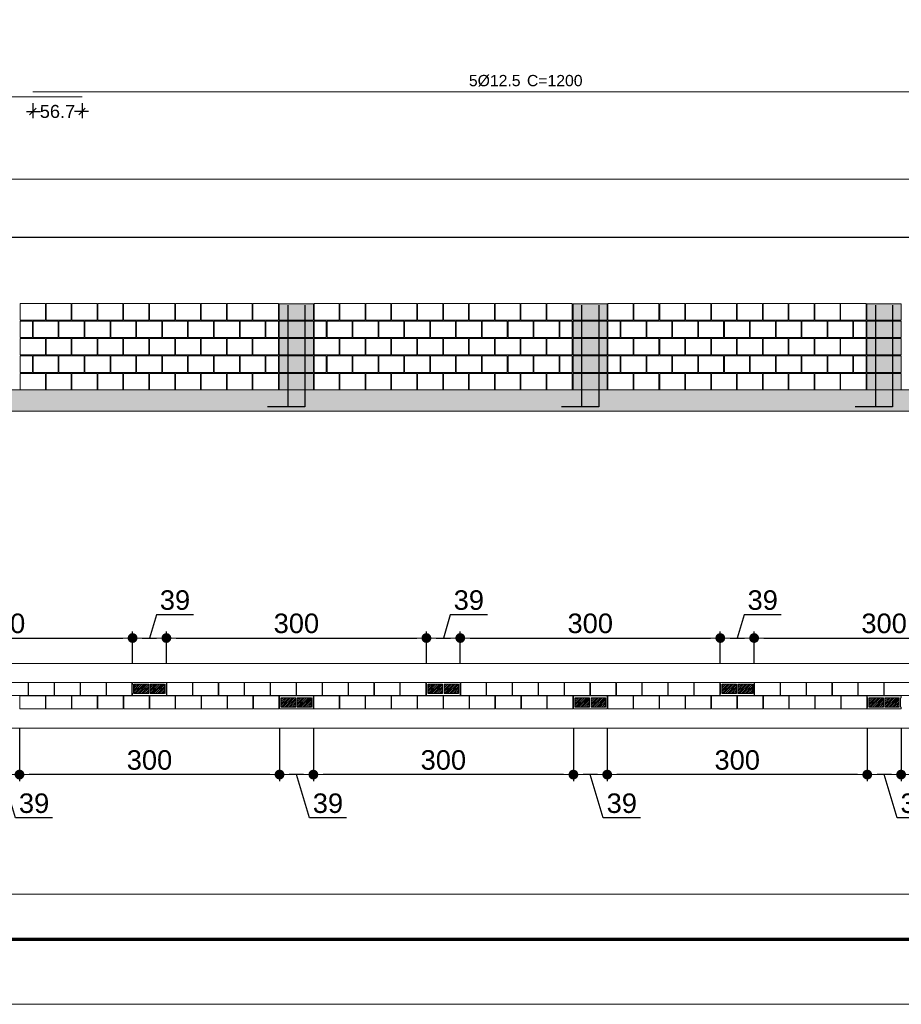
# Model space of a CAD drawing. Header units: millimetres. Extents: x 83 to 471, y -739 to 93.
# Tile 5 of 185: x 128 to 141, y -734 to -719. Entities that reach past the tile are written whole.
import ezdxf
from ezdxf.enums import TextEntityAlignment as Align

# ---------------------------------------------------------------- set-up
doc = ezdxf.new("R2010")
doc.units = ezdxf.units.MM
for name, color, linetype, lineweight in [('.', 7, 'Continuous', 5), ('__MAGNUS.Cota', 30, 'Continuous', 9), ('__MAGNUS.Margem', 7, 'Continuous', 70), ('__MAGNUS.Selo', 7, 'Continuous', 30), ('ALVEOLOS', 7, 'Continuous', 9), ('ARM_LONGITUDINAL_Ø12_5', 7, 'Continuous', 9), ('COTAS', 250, 'Continuous', 5), ('ELE_COT_COT_ARM', 7, 'Continuous', 9), ('ELE_COT_COT_EST', 7, 'Continuous', 9), ('MEIA_PECA', 7, 'Continuous', 0), ('PECA_COMPLETA', 7, 'Continuous', 0), ('PECA_DE_PREENCHIMENTO', 7, 'Continuous', 0), ('POR_ARM_LONG_ARM_TEXTOS', 7, 'Continuous', 9), ('POR_ARM_LONG_TXT_COMP', 7, 'Continuous', 9), ('PREEN_ALVEOLOS', 7, 'Continuous', 9), ('ROTULOS_VERTICAIS', 7, 'Continuous', 9), ('VIG_FACES', 186, 'Continuous', 9)]:
    doc.layers.add(name, color=color, linetype=linetype, lineweight=lineweight)
doc.styles.add('Arial', font='arial.ttf')
doc.styles.add('Arial Narrow', font='ARIALN.TTF')
doc.dimstyles.new('Copy of UM_75.000000', dxfattribs={"dimtxt": 0.3, "dimasz": 0.15, "dimexe": 0.1, "dimexo": 0.3, "dimgap": 0.07, "dimtad": 1, "dimdec": 0, "dimlfac": 75, "dimzin": 0, "dimdsep": 46, "dimtxsty": 'Arial', "dimblk": 'DOT', "dimcen": 0.09, "dimdle": 0.1, "dimclrd": 30, "dimclre": 30, "dimclrt": 7, "dimadec": 1, "dimazin": 2, "dimtfac": 1, "dimtdec": 0, "dimtofl": 0, "dimtmove": 0, "dimatfit": 3, "dimldrblk": 'DOT', "dimfxl": 1, "dimtolj": 1, "dimarcsym": 0})
doc.dimstyles.new('cype_oblique', dxfattribs={"dimtxt": 0.2, "dimasz": 0.1, "dimexe": 0.1, "dimexo": 0.1, "dimgap": 0, "dimtad": 0, "dimdec": 0, "dimlfac": 30, "dimzin": 0, "dimdsep": 46, "dimtxsty": 'Arial', "dimblk1": 'OBLIQUE', "dimblk2": 'OBLIQUE', "dimsah": 1, "dimcen": 0.09, "dimdle": 0.1, "dimadec": 0, "dimazin": 0, "dimtfac": 1, "dimtdec": 0, "dimtofl": 0, "dimtmove": 2, "dimatfit": 3, "dimfxl": 1, "dimtolj": 1, "dimtzin": 0, "dimarcsym": 0})

# ---------------------------------------------------------------- blocks, each defined once
blk = doc.blocks.new('*U1867')
at = {"layer": '__MAGNUS.Margem', "linetype": 'Continuous'}
blk.add_line((-980.92, -2.28), (173.08, -2.28), dxfattribs=at)
at = {"layer": '__MAGNUS.Margem', "lineweight": 9}
blk.add_line((-1005.92, -12.28), (183.08, -12.28), dxfattribs=at)
at = {"layer": '__MAGNUS.Selo', "style": 'Arial Narrow', "width": 1}
for tag, height, p in [('PROPRIETÁRIO', 3.4, (17.21, 48.91)), ('EDIFICAÇÃORESIDENCIAL', 3.4, (17.21, 40.61)), ('ESTRUTURAL', 3.4, (17.8, 20.69)), ('ANTEPROJETO', 2.43, (111.69, 13.5)), ('ARQ01/01', 5.5, (139.44, 9.5)), ('INDICADA', 2.43, (111.53, 8))]:
    blk.add_attdef(tag, text='', height=height, dxfattribs=at).set_placement(p, align=Align.MIDDLE_LEFT)
at = {"layer": '__MAGNUS.Selo', "lineweight": 30, "flags": 104}
for tag, p in [('ENDEREÇODAOBRA', (17.21, 33.54)), ('ENDEREÇODAOBRA', (17.21, 27.87)), ('TÍTULO', (17.21, 10.8))]:
    blk.add_attdef(tag, text='', height=3.4, dxfattribs=at).set_placement(p, align=Align.MIDDLE_LEFT)
blk = doc.blocks.new('blocoss50')
at = {"layer": 'MEIA_PECA'}
for points in [[(-0.467, -0.268), (-0.467, -0.521), (-0.274, -0.521), (-0.274, -0.268), (-0.467, -0.268)], [(-0.467, -0.804), (-0.467, -1.057), (-0.274, -1.057), (-0.274, -0.804), (-0.467, -0.804)]]:
    blk.add_lwpolyline(points, close=True, dxfattribs=at)
at = {"layer": 'PECA_COMPLETA'}
for points in [[(-4.243, 0), (-4.243, -0.253), (-3.857, -0.253), (-3.857, 0), (-4.243, 0)], [(-3.846, 0), (-3.846, -0.253), (-3.459, -0.253), (-3.459, 0), (-3.846, 0)], [(-3.448, 0), (-3.448, -0.253), (-3.062, -0.253), (-3.062, 0), (-3.448, 0)], [(-3.051, 0), (-3.051, -0.253), (-2.664, -0.253), (-2.664, 0), (-3.051, 0)], [(-2.653, 0), (-2.653, -0.253), (-2.266, -0.253), (-2.266, 0), (-2.653, 0)], [(-2.256, 0), (-2.256, -0.253), (-1.869, -0.253), (-1.869, 0), (-2.256, 0)], [(-1.858, 0), (-1.858, -0.253), (-1.471, -0.253), (-1.471, 0), (-1.858, 0)], [(-1.461, 0), (-1.461, -0.253), (-1.074, -0.253), (-1.074, 0), (-1.461, 0)], [(-1.063, 0), (-1.063, -0.253), (-0.676, -0.253), (-0.676, 0), (-1.063, 0)], [(-0.666, 0), (-0.666, -0.253), (-0.274, -0.253), (-0.274, 0), (-0.666, 0)], [(-4.243, -0.268), (-4.243, -0.521), (-4.055, -0.521), (-4.055, -0.268)], [(-4.044, -0.268), (-4.044, -0.521), (-3.658, -0.521), (-3.658, -0.268), (-4.044, -0.268)], [(-3.647, -0.268), (-3.647, -0.521), (-3.26, -0.521), (-3.26, -0.268), (-3.647, -0.268)], [(-3.249, -0.268), (-3.249, -0.521), (-2.863, -0.521), (-2.863, -0.268), (-3.249, -0.268)], [(-2.852, -0.268), (-2.852, -0.521), (-2.465, -0.521), (-2.465, -0.268), (-2.852, -0.268)], [(-2.454, -0.268), (-2.454, -0.521), (-2.068, -0.521), (-2.068, -0.268), (-2.454, -0.268)], [(-2.057, -0.268), (-2.057, -0.521), (-1.67, -0.521), (-1.67, -0.268), (-2.057, -0.268)], [(-1.659, -0.268), (-1.659, -0.521), (-1.273, -0.521), (-1.273, -0.268), (-1.659, -0.268)], [(-1.262, -0.268), (-1.262, -0.521), (-0.875, -0.521), (-0.875, -0.268), (-1.262, -0.268)], [(-0.864, -0.268), (-0.864, -0.521), (-0.478, -0.521), (-0.478, -0.268), (-0.864, -0.268)], [(-4.243, -0.536), (-4.243, -0.789), (-3.857, -0.789), (-3.857, -0.536), (-4.243, -0.536)], [(-3.846, -0.536), (-3.846, -0.789), (-3.459, -0.789), (-3.459, -0.536), (-3.846, -0.536)], [(-3.448, -0.536), (-3.448, -0.789), (-3.062, -0.789), (-3.062, -0.536), (-3.448, -0.536)], [(-3.051, -0.536), (-3.051, -0.789), (-2.664, -0.789), (-2.664, -0.536), (-3.051, -0.536)], [(-2.653, -0.536), (-2.653, -0.789), (-2.266, -0.789), (-2.266, -0.536), (-2.653, -0.536)], [(-2.256, -0.536), (-2.256, -0.789), (-1.869, -0.789), (-1.869, -0.536), (-2.256, -0.536)], [(-1.858, -0.536), (-1.858, -0.789), (-1.471, -0.789), (-1.471, -0.536), (-1.858, -0.536)], [(-1.461, -0.536), (-1.461, -0.789), (-1.074, -0.789), (-1.074, -0.536), (-1.461, -0.536)], [(-1.063, -0.536), (-1.063, -0.789), (-0.676, -0.789), (-0.676, -0.536), (-1.063, -0.536)], [(-0.666, -0.536), (-0.666, -0.789), (-0.274, -0.789), (-0.274, -0.536), (-0.666, -0.536)], [(-4.243, -0.804), (-4.243, -1.057), (-4.055, -1.057), (-4.055, -0.804)], [(-4.044, -0.804), (-4.044, -1.057), (-3.658, -1.057), (-3.658, -0.804), (-4.044, -0.804)], [(-3.647, -0.804), (-3.647, -1.057), (-3.26, -1.057), (-3.26, -0.804), (-3.647, -0.804)], [(-3.249, -0.804), (-3.249, -1.057), (-2.863, -1.057), (-2.863, -0.804), (-3.249, -0.804)], [(-2.852, -0.804), (-2.852, -1.057), (-2.465, -1.057), (-2.465, -0.804), (-2.852, -0.804)], [(-2.454, -0.804), (-2.454, -1.057), (-2.068, -1.057), (-2.068, -0.804), (-2.454, -0.804)], [(-2.057, -0.804), (-2.057, -1.057), (-1.67, -1.057), (-1.67, -0.804), (-2.057, -0.804)], [(-1.659, -0.804), (-1.659, -1.057), (-1.273, -1.057), (-1.273, -0.804), (-1.659, -0.804)], [(-1.262, -0.804), (-1.262, -1.057), (-0.875, -1.057), (-0.875, -0.804), (-1.262, -0.804)], [(-0.864, -0.804), (-0.864, -1.057), (-0.478, -1.057), (-0.478, -0.804), (-0.864, -0.804)], [(-4.243, -1.072), (-4.243, -1.325), (-3.857, -1.325), (-3.857, -1.072), (-4.243, -1.072)], [(-3.846, -1.072), (-3.846, -1.325), (-3.459, -1.325), (-3.459, -1.072), (-3.846, -1.072)], [(-3.448, -1.072), (-3.448, -1.325), (-3.062, -1.325), (-3.062, -1.072), (-3.448, -1.072)], [(-3.051, -1.072), (-3.051, -1.325), (-2.664, -1.325), (-2.664, -1.072), (-3.051, -1.072)], [(-2.653, -1.072), (-2.653, -1.325), (-2.266, -1.325), (-2.266, -1.072), (-2.653, -1.072)], [(-2.256, -1.072), (-2.256, -1.325), (-1.869, -1.325), (-1.869, -1.072), (-2.256, -1.072)], [(-1.858, -1.072), (-1.858, -1.325), (-1.471, -1.325), (-1.471, -1.072), (-1.858, -1.072)], [(-1.461, -1.072), (-1.461, -1.325), (-1.074, -1.325), (-1.074, -1.072), (-1.461, -1.072)], [(-1.063, -1.072), (-1.063, -1.325), (-0.676, -1.325), (-0.676, -1.072), (-1.063, -1.072)], [(-0.666, -1.072), (-0.666, -1.325), (-0.274, -1.325), (-0.274, -1.072), (-0.666, -1.072)]]:
    blk.add_lwpolyline(points, close=True, dxfattribs=at)
blk = doc.blocks.new('prumada')
at = {"layer": '.'}
h = blk.add_hatch(dxfattribs=at)
h.set_pattern_fill('ANSI31', color=256)
h.paths.add_polyline_path([(-0.525, 0.789), (-0.525, 0.536), (0, 0.536), (0, 0.789), (-0.525, 0.789), (-0.525, 0.789)])
h.paths.add_polyline_path([(-0.525, 1.057), (-0.525, 0.804), (0, 0.804), (0, 1.057), (-0.525, 1.057), (-0.525, 1.057)])
h.paths.add_polyline_path([(-0.525, 0.521), (-0.525, 0.268), (0, 0.268), (0, 0.521), (-0.525, 0.521), (-0.525, 0.521)])
h.paths.add_polyline_path([(-0.525, 0.253), (-0.525, 0), (0, 0), (0, 0.253), (-0.525, 0.253), (-0.525, 0.253)])
h.paths.add_polyline_path([(-0.525, 1.325), (-0.525, 1.072), (0, 1.072), (0, 1.325), (-0.525, 1.325), (-0.525, 1.325)])
h = blk.add_hatch(color=254, dxfattribs=at)
h.dxf.hatch_style = 1
h.paths.add_polyline_path([(-0.525, 0.789), (-0.525, 0.536), (0, 0.536), (0, 0.789), (-0.525, 0.789), (-0.525, 0.789)])
h.paths.add_polyline_path([(-0.525, 1.057), (-0.525, 0.804), (0, 0.804), (0, 1.057), (-0.525, 1.057), (-0.525, 1.057)])
h.paths.add_polyline_path([(-0.525, 0.521), (-0.525, 0.268), (0, 0.268), (0, 0.521), (-0.525, 0.521), (-0.525, 0.521)])
h.paths.add_polyline_path([(-0.525, 0.253), (-0.525, 0), (0, 0), (0, 0.253), (-0.525, 0.253), (-0.525, 0.253)])
h.paths.add_polyline_path([(-0.525, 1.325), (-0.525, 1.072), (0, 1.072), (0, 1.325), (-0.525, 1.325), (-0.525, 1.325)])
for points in [[(-0.394, 1.3), (-0.394, -0.26), (-0.705, -0.26)], [(-0.131, 1.3), (-0.131, -0.26), (-0.442, -0.26)]]:
    blk.add_lwpolyline(points)
at = {"layer": 'PECA_COMPLETA'}
for points in [[(-0.525, 1.325), (-0.525, 1.072), (0, 1.072), (0, 1.325), (-0.525, 1.325)], [(-0.525, 1.057), (-0.525, 0.804), (0, 0.804), (0, 1.057), (-0.525, 1.057)], [(-0.525, 0.789), (-0.525, 0.536), (0, 0.536), (0, 0.789), (-0.525, 0.789)], [(-0.525, 0.521), (-0.525, 0.268), (0, 0.268), (0, 0.521), (-0.525, 0.521)], [(-0.525, 0.253), (-0.525, 0), (0, 0), (0, 0.253), (-0.525, 0.253)]]:
    blk.add_lwpolyline(points, close=True, dxfattribs=at)
blk = doc.blocks.new('bloco 8 furos')
at = {"layer": 'PECA_COMPLETA'}
blk.add_lwpolyline([(0, 0.1), (0.392, 0.1), (0.392, -0.1), (0, -0.1)], close=True, dxfattribs=at)
blk = doc.blocks.new('*U4026')
blk.add_blockref('bloco 8 furos', (-0.196, 0))
blk = doc.blocks.new('*U4025')
at = {"color": 0, "linetype": 'ByBlock', "lineweight": -2, "transparency": 16777216}
for p in [(-3.589, 0), (-3.19, 0), (-2.792, 0), (-2.393, 0), (-1.994, 0), (-1.595, 0), (-1.196, 0), (-0.798, 0), (-0.399, 0), (0, 0)]:
    blk.add_blockref('*U4026', p, dxfattribs=at)
blk = doc.blocks.new('ghghghhfghfgh')
at = {"layer": 'ROTULOS_VERTICAIS'}
h = blk.add_hatch(color=256, dxfattribs=at)
edge = h.paths.add_edge_path(flags=0)
edge.add_arc((-0.438, -0.1), 0.0133, 0, 360)
h = blk.add_hatch(color=256, dxfattribs=at)
edge = h.paths.add_edge_path(flags=0)
edge.add_arc((-0.326, -0.1), 0.0133, 0, 360)
h = blk.add_hatch(color=256, dxfattribs=at)
edge = h.paths.add_edge_path(flags=0)
edge.add_arc((-0.194, -0.1), 0.0133, 0, 360)
h = blk.add_hatch(color=256, dxfattribs=at)
edge = h.paths.add_edge_path(flags=0)
edge.add_arc((-0.082, -0.1), 0.0133, 0, 360)
at = {"layer": 'ALVEOLOS'}
for p, q in [((-0.52, 0), (0, 0)), ((0, -0.2), (-0.52, -0.2))]:
    blk.add_line(p, q, dxfattribs=at)
for points in [[(-0.52, 0), (-0.52, -0.027), (-0.513, -0.027), (-0.513, -0.173)], [(0, 0), (0, -0.027), (-0.007, -0.027), (-0.007, -0.173)], [(-0.52, -0.2), (-0.52, -0.173), (-0.513, -0.173)], [(0, -0.2), (0, -0.173), (-0.007, -0.173)]]:
    blk.add_lwpolyline(points, dxfattribs=at)
for points in [[(-0.493, -0.173), (-0.271, -0.173), (-0.271, -0.027), (-0.493, -0.027)], [(-0.249, -0.173), (-0.027, -0.173), (-0.027, -0.027), (-0.249, -0.027)]]:
    blk.add_lwpolyline(points, close=True, dxfattribs=at)
at = {"layer": 'PREEN_ALVEOLOS'}
for p, q in [((-0.493, -0.142), (-0.378, -0.027)), ((-0.493, -0.086), (-0.434, -0.027)), ((-0.493, -0.029), (-0.491, -0.027)), ((-0.493, -0.057), (-0.463, -0.027)), ((-0.493, -0.114), (-0.406, -0.027)), ((-0.493, -0.171), (-0.349, -0.027)), ((-0.468, -0.173), (-0.321, -0.027)), ((-0.44, -0.173), (-0.293, -0.027)), ((-0.411, -0.173), (-0.271, -0.033)), ((-0.383, -0.173), (-0.271, -0.061)), ((-0.355, -0.173), (-0.271, -0.089)), ((-0.326, -0.173), (-0.271, -0.118)), ((-0.298, -0.173), (-0.271, -0.146)), ((-0.249, -0.142), (-0.134, -0.027)), ((-0.249, -0.086), (-0.19, -0.027)), ((-0.249, -0.029), (-0.247, -0.027)), ((-0.249, -0.057), (-0.219, -0.027)), ((-0.249, -0.114), (-0.162, -0.027)), ((-0.249, -0.171), (-0.105, -0.027)), ((-0.224, -0.173), (-0.077, -0.027)), ((-0.196, -0.173), (-0.049, -0.027)), ((-0.167, -0.173), (-0.027, -0.033)), ((-0.139, -0.173), (-0.027, -0.061)), ((-0.111, -0.173), (-0.027, -0.089)), ((-0.082, -0.173), (-0.027, -0.118)), ((-0.054, -0.173), (-0.027, -0.146))]:
    blk.add_line(p, q, dxfattribs=at)
at = {"layer": 'ROTULOS_VERTICAIS'}
for centre in [(-0.438, -0.1), (-0.326, -0.1), (-0.194, -0.1), (-0.082, -0.1)]:
    blk.add_circle(centre, 0.0133, dxfattribs=at)
blk = doc.blocks.new('*U4028')
blk.add_blockref('bloco 8 furos', (-0.196, 0))
blk = doc.blocks.new('*U4027')
at = {"color": 0, "linetype": 'ByBlock', "lineweight": -2, "transparency": 16777216}
for p in [(-3.589, 0), (-3.19, 0), (-2.792, 0), (-2.393, 0), (-1.994, 0), (-1.595, 0), (-1.196, 0), (-0.798, 0), (-0.399, 0), (0, 0)]:
    blk.add_blockref('*U4028', p, dxfattribs=at)
blk = doc.blocks.new('*U4030')
blk.add_blockref('bloco 8 furos', (-0.196, 0))
blk = doc.blocks.new('*U4029')
at = {"color": 0, "linetype": 'ByBlock', "lineweight": -2, "transparency": 16777216}
for p in [(-3.589, 0), (-3.19, 0), (-2.792, 0), (-2.393, 0), (-1.994, 0), (-1.595, 0), (-1.196, 0), (-0.798, 0), (-0.399, 0), (0, 0)]:
    blk.add_blockref('*U4030', p, dxfattribs=at)
blk = doc.blocks.new('*U4032')
blk.add_blockref('bloco 8 furos', (-0.196, 0))
blk = doc.blocks.new('*U4031')
at = {"color": 0, "linetype": 'ByBlock', "lineweight": -2, "transparency": 16777216}
for p in [(-3.589, 0), (-3.19, 0), (-2.792, 0), (-2.393, 0), (-1.994, 0), (-1.595, 0), (-1.196, 0), (-0.798, 0), (-0.399, 0), (0, 0)]:
    blk.add_blockref('*U4032', p, dxfattribs=at)
blk = doc.blocks.new('_DOT')
at = {"layer": '__MAGNUS.Cota', "linetype": 'ByBlock'}
blk.add_line((-0.5, 0), (-1, 0), dxfattribs=at)
at = {"layer": '__MAGNUS.Cota', "linetype": 'ByBlock', "const_width": 0.5}
blk.add_lwpolyline([(-0.25, 0, 1), (0.25, 0, 1)], format="xyb", close=True, dxfattribs=at)
blk = doc.blocks.new('*D4056')
at = {"layer": 'COTAS', "color": 30, "lineweight": -2}
for p, q in [((141.255, -729.504), (141.255, -730.314)), ((145.252, -729.504), (145.252, -730.314)), ((145.102, -730.214), (141.405, -730.214))]:
    blk.add_line(p, q, dxfattribs=at)
at = {"layer": 'Defpoints', "color": 0}
for p in [(141.255, -729.204), (145.252, -729.204), (141.255, -730.214)]:
    blk.add_point(p, dxfattribs=at)
at = {"layer": 'COTAS', "color": 30, "linetype": 'ByBlock', "lineweight": -2, "xscale": 0.15, "yscale": 0.15, "zscale": 0.15, "rotation": 180}
blk.add_blockref('_DOT', (141.255, -730.214), dxfattribs=at)
at = {"layer": 'COTAS', "color": 30, "linetype": 'ByBlock', "lineweight": -2, "xscale": 0.15, "yscale": 0.15, "zscale": 0.15}
blk.add_blockref('_DOT', (145.252, -730.214), dxfattribs=at)
at = {"layer": 'COTAS', "color": 7, "insert": (143.253, -729.991), "char_height": 0.3, "attachment_point": 5, "style": 'Arial'}
blk.add_mtext('\\A1;300', dxfattribs=at)
blk = doc.blocks.new('*D4057')
at = {"layer": 'COTAS', "color": 30, "lineweight": -2}
for p, q in [((140.735, -729.504), (140.735, -730.314)), ((141.255, -729.504), (141.255, -730.314)), ((141.105, -730.214), (140.885, -730.214)), ((141.194, -730.879), (140.995, -730.214)), ((141.764, -730.879), (141.194, -730.879))]:
    blk.add_line(p, q, dxfattribs=at)
at = {"layer": 'Defpoints', "color": 0}
for p in [(140.735, -729.204), (141.255, -729.204), (140.735, -730.214)]:
    blk.add_point(p, dxfattribs=at)
at = {"layer": 'COTAS', "color": 30, "linetype": 'ByBlock', "lineweight": -2, "xscale": 0.15, "yscale": 0.15, "zscale": 0.15, "rotation": 180}
blk.add_blockref('_DOT', (140.735, -730.214), dxfattribs=at)
at = {"layer": 'COTAS', "color": 30, "linetype": 'ByBlock', "lineweight": -2, "xscale": 0.15, "yscale": 0.15, "zscale": 0.15}
blk.add_blockref('_DOT', (141.255, -730.214), dxfattribs=at)
at = {"layer": 'COTAS', "color": 7, "insert": (141.479, -730.656), "char_height": 0.3, "attachment_point": 5, "style": 'Arial'}
blk.add_mtext('\\A1;39', dxfattribs=at)
blk = doc.blocks.new('*D4058')
at = {"layer": 'COTAS', "color": 30, "lineweight": -2}
for p, q in [((136.738, -729.504), (136.738, -730.314)), ((140.735, -729.504), (140.735, -730.314)), ((140.585, -730.214), (136.888, -730.214))]:
    blk.add_line(p, q, dxfattribs=at)
at = {"layer": 'Defpoints', "color": 0}
for p in [(136.738, -729.204), (140.735, -729.204), (136.738, -730.214)]:
    blk.add_point(p, dxfattribs=at)
at = {"layer": 'COTAS', "color": 30, "linetype": 'ByBlock', "lineweight": -2, "xscale": 0.15, "yscale": 0.15, "zscale": 0.15, "rotation": 180}
blk.add_blockref('_DOT', (136.738, -730.214), dxfattribs=at)
at = {"layer": 'COTAS', "color": 30, "linetype": 'ByBlock', "lineweight": -2, "xscale": 0.15, "yscale": 0.15, "zscale": 0.15}
blk.add_blockref('_DOT', (140.735, -730.214), dxfattribs=at)
at = {"layer": 'COTAS', "color": 7, "insert": (138.736, -729.991), "char_height": 0.3, "attachment_point": 5, "style": 'Arial'}
blk.add_mtext('\\A1;300', dxfattribs=at)
blk = doc.blocks.new('*D4060')
at = {"layer": 'COTAS', "color": 30, "lineweight": -2}
for p, q in [((136.218, -729.504), (136.218, -730.314)), ((136.738, -729.504), (136.738, -730.314)), ((136.588, -730.214), (136.368, -730.214)), ((136.677, -730.879), (136.478, -730.214)), ((137.247, -730.879), (136.677, -730.879))]:
    blk.add_line(p, q, dxfattribs=at)
at = {"layer": 'Defpoints', "color": 0}
for p in [(136.218, -729.204), (136.738, -729.204), (136.218, -730.214)]:
    blk.add_point(p, dxfattribs=at)
at = {"layer": 'COTAS', "color": 30, "linetype": 'ByBlock', "lineweight": -2, "xscale": 0.15, "yscale": 0.15, "zscale": 0.15, "rotation": 180}
blk.add_blockref('_DOT', (136.218, -730.214), dxfattribs=at)
at = {"layer": 'COTAS', "color": 30, "linetype": 'ByBlock', "lineweight": -2, "xscale": 0.15, "yscale": 0.15, "zscale": 0.15}
blk.add_blockref('_DOT', (136.738, -730.214), dxfattribs=at)
at = {"layer": 'COTAS', "color": 7, "insert": (136.962, -730.656), "char_height": 0.3, "attachment_point": 5, "style": 'Arial'}
blk.add_mtext('\\A1;39', dxfattribs=at)
blk = doc.blocks.new('*D4061')
at = {"layer": 'COTAS', "color": 30, "lineweight": -2}
for p, q in [((132.221, -729.504), (132.221, -730.314)), ((136.218, -729.504), (136.218, -730.314)), ((136.068, -730.214), (132.371, -730.214))]:
    blk.add_line(p, q, dxfattribs=at)
at = {"layer": 'Defpoints', "color": 0}
for p in [(132.221, -729.204), (136.218, -729.204), (132.221, -730.214)]:
    blk.add_point(p, dxfattribs=at)
at = {"layer": 'COTAS', "color": 30, "linetype": 'ByBlock', "lineweight": -2, "xscale": 0.15, "yscale": 0.15, "zscale": 0.15, "rotation": 180}
blk.add_blockref('_DOT', (132.221, -730.214), dxfattribs=at)
at = {"layer": 'COTAS', "color": 30, "linetype": 'ByBlock', "lineweight": -2, "xscale": 0.15, "yscale": 0.15, "zscale": 0.15}
blk.add_blockref('_DOT', (136.218, -730.214), dxfattribs=at)
at = {"layer": 'COTAS', "color": 7, "insert": (134.219, -729.991), "char_height": 0.3, "attachment_point": 5, "style": 'Arial'}
blk.add_mtext('\\A1;300', dxfattribs=at)
blk = doc.blocks.new('*D4062')
at = {"layer": 'COTAS', "color": 30, "lineweight": -2}
for p, q in [((131.701, -729.504), (131.701, -730.314)), ((132.221, -729.504), (132.221, -730.314)), ((132.071, -730.214), (131.851, -730.214)), ((132.16, -730.879), (131.961, -730.214)), ((132.73, -730.879), (132.16, -730.879))]:
    blk.add_line(p, q, dxfattribs=at)
at = {"layer": 'Defpoints', "color": 0}
for p in [(131.701, -729.204), (132.221, -729.204), (131.701, -730.214)]:
    blk.add_point(p, dxfattribs=at)
at = {"layer": 'COTAS', "color": 30, "linetype": 'ByBlock', "lineweight": -2, "xscale": 0.15, "yscale": 0.15, "zscale": 0.15, "rotation": 180}
blk.add_blockref('_DOT', (131.701, -730.214), dxfattribs=at)
at = {"layer": 'COTAS', "color": 30, "linetype": 'ByBlock', "lineweight": -2, "xscale": 0.15, "yscale": 0.15, "zscale": 0.15}
blk.add_blockref('_DOT', (132.221, -730.214), dxfattribs=at)
at = {"layer": 'COTAS', "color": 7, "insert": (132.445, -730.656), "char_height": 0.3, "attachment_point": 5, "style": 'Arial'}
blk.add_mtext('\\A1;39', dxfattribs=at)
blk = doc.blocks.new('*D4063')
at = {"layer": 'COTAS', "color": 30, "lineweight": -2}
for p, q in [((127.704, -729.504), (127.704, -730.314)), ((131.701, -729.504), (131.701, -730.314)), ((131.551, -730.214), (127.854, -730.214))]:
    blk.add_line(p, q, dxfattribs=at)
at = {"layer": 'Defpoints', "color": 0}
for p in [(127.704, -729.204), (131.701, -729.204), (127.704, -730.214)]:
    blk.add_point(p, dxfattribs=at)
at = {"layer": 'COTAS', "color": 30, "linetype": 'ByBlock', "lineweight": -2, "xscale": 0.15, "yscale": 0.15, "zscale": 0.15, "rotation": 180}
blk.add_blockref('_DOT', (127.704, -730.214), dxfattribs=at)
at = {"layer": 'COTAS', "color": 30, "linetype": 'ByBlock', "lineweight": -2, "xscale": 0.15, "yscale": 0.15, "zscale": 0.15}
blk.add_blockref('_DOT', (131.701, -730.214), dxfattribs=at)
at = {"layer": 'COTAS', "color": 7, "insert": (129.702, -729.991), "char_height": 0.3, "attachment_point": 5, "style": 'Arial'}
blk.add_mtext('\\A1;300', dxfattribs=at)
blk = doc.blocks.new('*D4064')
at = {"layer": 'COTAS', "color": 30, "lineweight": -2}
for p, q in [((127.184, -729.504), (127.184, -730.314)), ((127.704, -729.504), (127.704, -730.314)), ((127.554, -730.214), (127.334, -730.214)), ((127.643, -730.879), (127.444, -730.214)), ((128.213, -730.879), (127.643, -730.879))]:
    blk.add_line(p, q, dxfattribs=at)
at = {"layer": 'Defpoints', "color": 0}
for p in [(127.184, -729.204), (127.704, -729.204), (127.184, -730.214)]:
    blk.add_point(p, dxfattribs=at)
at = {"layer": 'COTAS', "color": 30, "linetype": 'ByBlock', "lineweight": -2, "xscale": 0.15, "yscale": 0.15, "zscale": 0.15, "rotation": 180}
blk.add_blockref('_DOT', (127.184, -730.214), dxfattribs=at)
at = {"layer": 'COTAS', "color": 30, "linetype": 'ByBlock', "lineweight": -2, "xscale": 0.15, "yscale": 0.15, "zscale": 0.15}
blk.add_blockref('_DOT', (127.704, -730.214), dxfattribs=at)
at = {"layer": 'COTAS', "color": 7, "insert": (127.928, -730.656), "char_height": 0.3, "attachment_point": 5, "style": 'Arial'}
blk.add_mtext('\\A1;39', dxfattribs=at)
blk = doc.blocks.new('*D4084')
at = {"layer": 'COTAS', "color": 30, "lineweight": -2}
for p, q in [((125.445, -728.496), (125.445, -728.014)), ((125.595, -728.114), (129.292, -728.114)), ((129.442, -728.496), (129.442, -728.014))]:
    blk.add_line(p, q, dxfattribs=at)
at = {"layer": 'Defpoints', "color": 0}
for p in [(129.442, -728.114), (125.445, -728.796), (129.442, -728.796)]:
    blk.add_point(p, dxfattribs=at)
at = {"layer": 'COTAS', "color": 30, "linetype": 'ByBlock', "lineweight": -2, "xscale": 0.15, "yscale": 0.15, "zscale": 0.15, "rotation": 180}
blk.add_blockref('_DOT', (125.445, -728.114), dxfattribs=at)
at = {"layer": 'COTAS', "color": 30, "linetype": 'ByBlock', "lineweight": -2, "xscale": 0.15, "yscale": 0.15, "zscale": 0.15}
blk.add_blockref('_DOT', (129.442, -728.114), dxfattribs=at)
at = {"layer": 'COTAS', "color": 7, "insert": (127.443, -727.89), "char_height": 0.3, "attachment_point": 5, "style": 'Arial'}
blk.add_mtext('\\A1;300', dxfattribs=at)
blk = doc.blocks.new('*D4085')
at = {"layer": 'COTAS', "color": 30, "lineweight": -2}
for p, q in [((129.809, -727.755), (129.702, -728.114)), ((130.379, -727.755), (129.809, -727.755)), ((129.442, -728.496), (129.442, -728.014)), ((129.592, -728.114), (129.812, -728.114)), ((129.962, -728.496), (129.962, -728.014))]:
    blk.add_line(p, q, dxfattribs=at)
at = {"layer": 'Defpoints', "color": 0}
for p in [(129.962, -728.114), (129.442, -728.796), (129.962, -728.796)]:
    blk.add_point(p, dxfattribs=at)
at = {"layer": 'COTAS', "color": 30, "linetype": 'ByBlock', "lineweight": -2, "xscale": 0.15, "yscale": 0.15, "zscale": 0.15, "rotation": 180}
blk.add_blockref('_DOT', (129.442, -728.114), dxfattribs=at)
at = {"layer": 'COTAS', "color": 30, "linetype": 'ByBlock', "lineweight": -2, "xscale": 0.15, "yscale": 0.15, "zscale": 0.15}
blk.add_blockref('_DOT', (129.962, -728.114), dxfattribs=at)
at = {"layer": 'COTAS', "color": 7, "insert": (130.094, -727.532), "char_height": 0.3, "attachment_point": 5, "style": 'Arial'}
blk.add_mtext('\\A1;39', dxfattribs=at)
blk = doc.blocks.new('*D4086')
at = {"layer": 'COTAS', "color": 30, "lineweight": -2}
for p, q in [((129.962, -728.496), (129.962, -728.014)), ((130.112, -728.114), (133.809, -728.114)), ((133.959, -728.496), (133.959, -728.014))]:
    blk.add_line(p, q, dxfattribs=at)
at = {"layer": 'Defpoints', "color": 0}
for p in [(133.959, -728.114), (129.962, -728.796), (133.959, -728.796)]:
    blk.add_point(p, dxfattribs=at)
at = {"layer": 'COTAS', "color": 30, "linetype": 'ByBlock', "lineweight": -2, "xscale": 0.15, "yscale": 0.15, "zscale": 0.15, "rotation": 180}
blk.add_blockref('_DOT', (129.962, -728.114), dxfattribs=at)
at = {"layer": 'COTAS', "color": 30, "linetype": 'ByBlock', "lineweight": -2, "xscale": 0.15, "yscale": 0.15, "zscale": 0.15}
blk.add_blockref('_DOT', (133.959, -728.114), dxfattribs=at)
at = {"layer": 'COTAS', "color": 7, "insert": (131.96, -727.89), "char_height": 0.3, "attachment_point": 5, "style": 'Arial'}
blk.add_mtext('\\A1;300', dxfattribs=at)
blk = doc.blocks.new('*D4087')
at = {"layer": 'COTAS', "color": 30, "lineweight": -2}
for p, q in [((134.326, -727.755), (134.219, -728.114)), ((134.896, -727.755), (134.326, -727.755)), ((133.959, -728.496), (133.959, -728.014)), ((134.109, -728.114), (134.329, -728.114)), ((134.479, -728.509), (134.479, -728.014))]:
    blk.add_line(p, q, dxfattribs=at)
at = {"layer": 'Defpoints', "color": 0}
for p in [(134.479, -728.114), (133.959, -728.796), (134.479, -728.809)]:
    blk.add_point(p, dxfattribs=at)
at = {"layer": 'COTAS', "color": 30, "linetype": 'ByBlock', "lineweight": -2, "xscale": 0.15, "yscale": 0.15, "zscale": 0.15, "rotation": 180}
blk.add_blockref('_DOT', (133.959, -728.114), dxfattribs=at)
at = {"layer": 'COTAS', "color": 30, "linetype": 'ByBlock', "lineweight": -2, "xscale": 0.15, "yscale": 0.15, "zscale": 0.15}
blk.add_blockref('_DOT', (134.479, -728.114), dxfattribs=at)
at = {"layer": 'COTAS', "color": 7, "insert": (134.611, -727.532), "char_height": 0.3, "attachment_point": 5, "style": 'Arial'}
blk.add_mtext('\\A1;39', dxfattribs=at)
blk = doc.blocks.new('*D4088')
at = {"layer": 'COTAS', "color": 30, "lineweight": -2}
for p, q in [((134.479, -728.509), (134.479, -728.014)), ((134.629, -728.114), (138.326, -728.114)), ((138.476, -728.509), (138.476, -728.014))]:
    blk.add_line(p, q, dxfattribs=at)
at = {"layer": 'Defpoints', "color": 0}
for p in [(138.476, -728.114), (134.479, -728.809), (138.476, -728.809)]:
    blk.add_point(p, dxfattribs=at)
at = {"layer": 'COTAS', "color": 30, "linetype": 'ByBlock', "lineweight": -2, "xscale": 0.15, "yscale": 0.15, "zscale": 0.15, "rotation": 180}
blk.add_blockref('_DOT', (134.479, -728.114), dxfattribs=at)
at = {"layer": 'COTAS', "color": 30, "linetype": 'ByBlock', "lineweight": -2, "xscale": 0.15, "yscale": 0.15, "zscale": 0.15}
blk.add_blockref('_DOT', (138.476, -728.114), dxfattribs=at)
at = {"layer": 'COTAS', "color": 7, "insert": (136.477, -727.89), "char_height": 0.3, "attachment_point": 5, "style": 'Arial'}
blk.add_mtext('\\A1;300', dxfattribs=at)
blk = doc.blocks.new('*D4089')
at = {"layer": 'COTAS', "color": 30, "lineweight": -2}
for p, q in [((138.843, -727.755), (138.736, -728.114)), ((139.413, -727.755), (138.843, -727.755)), ((138.476, -728.509), (138.476, -728.014)), ((138.626, -728.114), (138.846, -728.114)), ((138.996, -728.509), (138.996, -728.014))]:
    blk.add_line(p, q, dxfattribs=at)
at = {"layer": 'Defpoints', "color": 0}
for p in [(138.996, -728.114), (138.476, -728.809), (138.996, -728.809)]:
    blk.add_point(p, dxfattribs=at)
at = {"layer": 'COTAS', "color": 30, "linetype": 'ByBlock', "lineweight": -2, "xscale": 0.15, "yscale": 0.15, "zscale": 0.15, "rotation": 180}
blk.add_blockref('_DOT', (138.476, -728.114), dxfattribs=at)
at = {"layer": 'COTAS', "color": 30, "linetype": 'ByBlock', "lineweight": -2, "xscale": 0.15, "yscale": 0.15, "zscale": 0.15}
blk.add_blockref('_DOT', (138.996, -728.114), dxfattribs=at)
at = {"layer": 'COTAS', "color": 7, "insert": (139.128, -727.532), "char_height": 0.3, "attachment_point": 5, "style": 'Arial'}
blk.add_mtext('\\A1;39', dxfattribs=at)
blk = doc.blocks.new('*D4090')
at = {"layer": 'COTAS', "color": 30, "lineweight": -2}
for p, q in [((138.996, -728.509), (138.996, -728.014)), ((139.146, -728.114), (142.843, -728.114)), ((142.993, -728.509), (142.993, -728.014))]:
    blk.add_line(p, q, dxfattribs=at)
at = {"layer": 'Defpoints', "color": 0}
for p in [(142.993, -728.114), (138.996, -728.809), (142.993, -728.809)]:
    blk.add_point(p, dxfattribs=at)
at = {"layer": 'COTAS', "color": 30, "linetype": 'ByBlock', "lineweight": -2, "xscale": 0.15, "yscale": 0.15, "zscale": 0.15, "rotation": 180}
blk.add_blockref('_DOT', (138.996, -728.114), dxfattribs=at)
at = {"layer": 'COTAS', "color": 30, "linetype": 'ByBlock', "lineweight": -2, "xscale": 0.15, "yscale": 0.15, "zscale": 0.15}
blk.add_blockref('_DOT', (142.993, -728.114), dxfattribs=at)
at = {"layer": 'COTAS', "color": 7, "insert": (140.994, -727.89), "char_height": 0.3, "attachment_point": 5, "style": 'Arial'}
blk.add_mtext('\\A1;300', dxfattribs=at)
blk = doc.blocks.new('*U4130')
blk.add_blockref('bloco 8 furos', (-0.196, 0))
blk = doc.blocks.new('*U4129')
at = {"color": 0, "linetype": 'ByBlock', "lineweight": -2, "transparency": 16777216}
for p in [(-3.589, 0), (-3.19, 0), (-2.792, 0), (-2.393, 0), (-1.994, 0), (-1.595, 0), (-1.196, 0), (-0.798, 0), (-0.399, 0), (0, 0)]:
    blk.add_blockref('*U4130', p, dxfattribs=at)
blk = doc.blocks.new('*U4132')
blk.add_blockref('bloco 8 furos', (-0.196, 0))
blk = doc.blocks.new('*U4131')
at = {"color": 0, "linetype": 'ByBlock', "lineweight": -2, "transparency": 16777216}
for p in [(-3.589, 0), (-3.19, 0), (-2.792, 0), (-2.393, 0), (-1.994, 0), (-1.595, 0), (-1.196, 0), (-0.798, 0), (-0.399, 0), (0, 0)]:
    blk.add_blockref('*U4132', p, dxfattribs=at)
blk = doc.blocks.new('*U4134')
blk.add_blockref('bloco 8 furos', (-0.196, 0))
blk = doc.blocks.new('*U4133')
at = {"color": 0, "linetype": 'ByBlock', "lineweight": -2, "transparency": 16777216}
for p in [(-3.589, 0), (-3.19, 0), (-2.792, 0), (-2.393, 0), (-1.994, 0), (-1.595, 0), (-1.196, 0), (-0.798, 0), (-0.399, 0), (0, 0)]:
    blk.add_blockref('*U4134', p, dxfattribs=at)
blk = doc.blocks.new('_OBLIQUE')
at = {"color": 0, "linetype": 'ByBlock', "lineweight": -2}
blk.add_line((-0.5, -0.5), (0.5, 0.5), dxfattribs=at)
blk = doc.blocks.new('*D5241')
at = {"layer": 'Defpoints', "color": 0}
for p in [(14.77, -2.132), (15.526, -2.132), (15.526, -2.358)]:
    blk.add_point(p, dxfattribs=at)
at = {"layer": 'ELE_COT_COT_ARM', "color": 0, "lineweight": -2}
for p, q in [((14.77, -2.232), (14.77, -2.458)), ((15.526, -2.232), (15.526, -2.458)), ((14.67, -2.358), (14.888, -2.358)), ((15.626, -2.358), (15.408, -2.358))]:
    blk.add_line(p, q, dxfattribs=at)
at = {"layer": 'ELE_COT_COT_ARM', "color": 0, "linetype": 'ByBlock', "lineweight": -2, "xscale": 0.1, "yscale": 0.1, "zscale": 0.1, "rotation": 180}
blk.add_blockref('_OBLIQUE', (14.77, -2.358), dxfattribs=at)
at = {"layer": 'ELE_COT_COT_ARM', "color": 0, "linetype": 'ByBlock', "lineweight": -2, "xscale": 0.1, "yscale": 0.1, "zscale": 0.1}
blk.add_blockref('_OBLIQUE', (15.526, -2.358), dxfattribs=at)
at = {"layer": 'ELE_COT_COT_ARM', "color": 0, "insert": (15.148, -2.358), "char_height": 0.2, "attachment_point": 5, "style": 'Arial'}
blk.add_mtext('\\A1;56.7', dxfattribs=at)
blk = doc.blocks.new('G$C3916BA53')
at = {"layer": 'ARM_LONGITUDINAL_Ø12_5'}
for points in [[(0.25, -1.908), (0.083, -1.908), (0.064, -1.912), (0.048, -1.922), (0.037, -1.939), (0.033, -1.958), (0.033, -2.082), (0.037, -2.101), (0.048, -2.117), (0.064, -2.128), (0.083, -2.132), (15.526, -2.132)], [(14.77, -2.055), (30.77, -2.055)]]:
    blk.add_lwpolyline(points, dxfattribs=at)
at = {"layer": 'ELE_COT_COT_EST'}
blk.add_lwpolyline([(0, -3.399), (68.768, -3.399), (68.768, -3.271)], dxfattribs=at)
at = {"layer": 'POR_ARM_LONG_ARM_TEXTOS', "style": 'Arial'}
blk.add_text('5%%c12.5', height=0.1733, dxfattribs=at).set_placement((21.472, -1.969))
at = {"layer": 'POR_ARM_LONG_TXT_COMP', "style": 'Arial'}
blk.add_text(' C=1200', height=0.1733, dxfattribs=at).set_placement((22.297, -1.969))
at = {"layer": 'ELE_COT_COT_ARM'}
dim = blk.add_aligned_dim(p1=(14.77, -2.132), p2=(15.526, -2.132), distance=-0.226, text='56.7', dimstyle='cype_oblique', dxfattribs=at)
dim.commit()
dim.dimension.update_dxf_attribs({"geometry": '*D5241', "text_midpoint": (15.148, -2.358)})

msp = doc.modelspace()

# ---------------------------------------------------------------- hatches: boundary and pattern name
at = {"layer": '.', "lineweight": 0}
h = msp.add_hatch(dxfattribs=at)
h.set_pattern_fill('AR-CONC', color=256, scale=0.0015)
h.set_pattern_definition([(50, (20.82325, -467.68054), (0.273277, -0.02390863), [0.028575, -0.314325]), (355, (20.82325, -467.68054), (-0.05286513, 0.28658527), [0.02286, -0.25146088]), (100.45144, (20.84602, -467.68254), (0.22041187, 0.26267663), [0.02428501, -0.26713537]), (46.1842, (20.82325, -467.60434), (0.40661856, -0.0630635), [0.0428625, -0.4714875]), (96.63556, (20.85713, -467.6096), (0.3561062, 0.3711392), [0.03642753, -0.4007034]), (351.18415, (20.82325, -467.60434), (0.3561062, 0.3711392), [0.03428995, -0.3771896]), (21, (20.86135, -467.6234), (0.22742159, -0.1533978), [0.028575, -0.314325]), (326, (20.86135, -467.6234), (0.09270304, 0.27628195), [0.02286, -0.25146]), (71.451445, (20.8803, -467.63618), (0.32012463, 0.12288415), [0.02428501, -0.2671349]), (37.5, (20.82325, -467.68054), (0.004632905, 0.126832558), [0, -0.248412, 0, -0.25527, 0, -0.2524125]), (7.5, (20.82325, -467.68054), (0.100229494, 0.15027086), [0, -0.145542, 0, -0.242697, 0, -0.0962025]), (327.5, (20.73828, -467.68054), (0.203385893, -0.008593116), [0, -0.09525, 0, -0.29718, 0, -0.394335]), (317.5, (20.70018, -467.68054), (0.22219377, 0.03813974), [0, -0.123825, 0, -0.197358, 0, -0.280035])])
h.paths.add_polyline_path([(113.13983, -724.29724), (181.90783, -724.29724), (181.90783, -724.62724), (113.13983, -724.62724), (113.13983, -724.29724)])

# ---------------------------------------------------------------- linework, layer by layer
msp.add_line((194.51797, -721.95334), (96.62457, -721.95334))
at = {"layer": 'PECA_COMPLETA'}
msp.add_lwpolyline([(194.51797, -732.05172), (96.62457, -732.05172), (96.62457, -650.71154), (194.51797, -650.71154)], close=True, dxfattribs=at)
at = {"layer": 'PECA_DE_PREENCHIMENTO'}
msp.add_lwpolyline([(113.13983, -724.29724), (181.90783, -724.29724), (181.90783, -724.62724), (113.13983, -724.62724)], close=True, dxfattribs=at)
at = {"layer": 'VIG_FACES'}
for p, q in [((113.13983, -728.50596), (181.90783, -728.50596)), ((113.13983, -729.50263), (181.90783, -729.50263))]:
    msp.add_line(p, q, dxfattribs=at)

# ---------------------------------------------------------------- block references
for name, p in [('G$C3916BA53', (113.13983, -717.65897)), ('blocoss50', (131.9581, -722.9719)), ('prumada', (132.22083, -724.29724)), ('blocoss50', (136.4751, -722.9719)), ('prumada', (136.73783, -724.29724)), ('blocoss50', (140.9921, -722.9719)), ('prumada', (141.25483, -724.29724)), ('*U4031', (129.23668, -728.89599)), ('ghghghhfghfgh', (129.96166, -728.79599)), ('*U4029', (133.75368, -728.89599)), ('ghghghhfghfgh', (134.47866, -728.79599)), ('*U4027', (138.27068, -728.89599)), ('ghghghhfghfgh', (138.99566, -728.79599)), ('*U4025', (142.78768, -728.89599)), ('*U4133', (131.49586, -729.10429)), ('ghghghhfghfgh', (132.22083, -729.00429)), ('*U4131', (136.01286, -729.10429)), ('ghghghhfghfgh', (136.73783, -729.00429)), ('*U4129', (140.52986, -729.10429)), ('ghghghhfghfgh', (141.25483, -729.00429))]:
    msp.add_blockref(name, p)
at = {"layer": '__MAGNUS.Selo', "color": 7, "true_color": 0xffffff, "xscale": 0.0999999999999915, "yscale": 0.0999999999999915, "zscale": 0.0999999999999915}
msp.add_blockref('*U1867', (194.62889, -732.51854), dxfattribs=at)

# ---------------------------------------------------------------- dimensions: what is measured, and where the dimension line sits
at = {"layer": 'COTAS'}
for base, p1, p2, picture, middle in [((129.96166, -728.11363), (129.44166, -728.79599), (129.96166, -728.79599), '*D4085', (129.87914, -727.53208)), ((134.47866, -728.11363), (133.95866, -728.79599), (134.47866, -728.80932), '*D4087', (134.39614, -727.53208)), ((138.99566, -728.11363), (138.47566, -728.80932), (138.99566, -728.80932), '*D4089', (138.91314, -727.53208)), ((129.44166, -728.11363), (125.44466, -728.79599), (129.44166, -728.79599), '*D4084', (127.44316, -727.89036)), ((133.95866, -728.11363), (129.96166, -728.79599), (133.95866, -728.79599), '*D4086', (131.96016, -727.89036)), ((138.47566, -728.11363), (134.47866, -728.80932), (138.47566, -728.80932), '*D4088', (136.47716, -727.89036)), ((142.99266, -728.11363), (138.99566, -728.80932), (142.99266, -728.80932), '*D4090', (140.99416, -727.89036)), ((127.18383, -730.21437), (127.70383, -729.20429), (127.18383, -729.20429), '*D4064', (127.71328, -730.65592)), ((127.70383, -730.21437), (131.70083, -729.20429), (127.70383, -729.20429), '*D4063', (129.70233, -729.9911)), ((131.70083, -730.21437), (132.22083, -729.20429), (131.70083, -729.20429), '*D4062', (132.23028, -730.65592)), ((132.22083, -730.21437), (136.21783, -729.20429), (132.22083, -729.20429), '*D4061', (134.21933, -729.9911)), ((136.21783, -730.21437), (136.73783, -729.20429), (136.21783, -729.20429), '*D4060', (136.74728, -730.65592)), ((136.73783, -730.21437), (140.73483, -729.20429), (136.73783, -729.20429), '*D4058', (138.73633, -729.9911)), ((140.73483, -730.21437), (141.25483, -729.20429), (140.73483, -729.20429), '*D4057', (141.26428, -730.65592)), ((141.25483, -730.21437), (145.25183, -729.20429), (141.25483, -729.20429), '*D4056', (143.25333, -729.9911))]:
    dim = msp.add_linear_dim(base=base, p1=p1, p2=p2, dimstyle='Copy of UM_75.000000', override={"dimtmove": 1}, dxfattribs=at)
    dim.commit()
    dim.dimension.update_dxf_attribs({"geometry": picture, "text_midpoint": middle})

doc.saveas('drawing.dxf')
